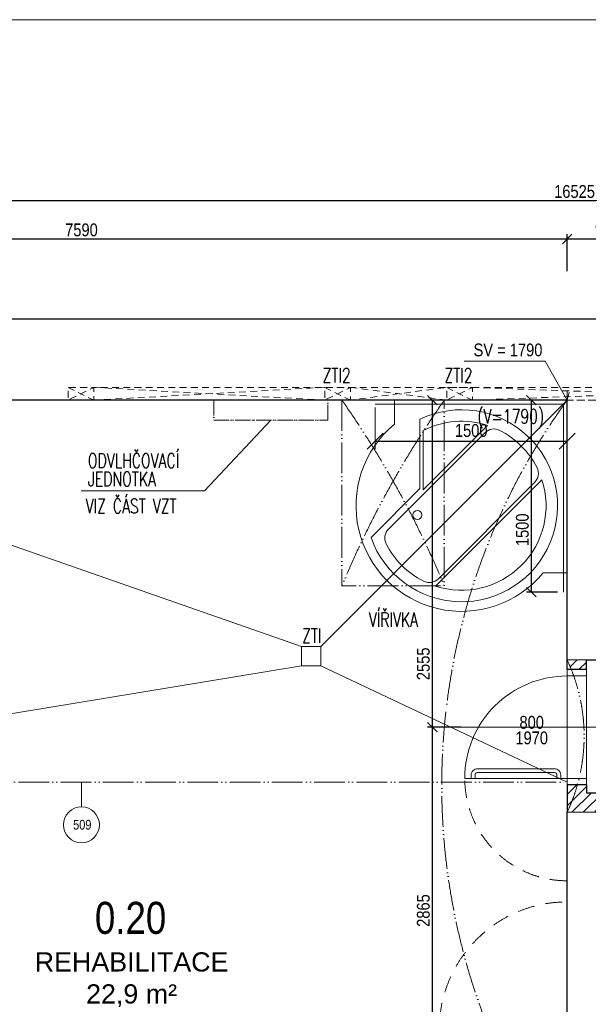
# Model space of a CAD drawing. Header units: millimetres. Extents: x -300958 to -108039, y 30118 to 292543.
# Tile 61 of 256: x -292280 to -287838, y 127265 to 134957. Entities that reach past the tile are written whole.
import ezdxf
from ezdxf.enums import TextEntityAlignment as Align

# ---------------------------------------------------------------- set-up
doc = ezdxf.new("R2010")
doc.units = ezdxf.units.MM
doc.header["$MEASUREMENT"] = 0
doc.linetypes.add('ACAD_ISO05W100', pattern=[33, 24, -3, 0, -3, 0, -3])
doc.linetypes.add('DGN Style 2', pattern=[879.857395, 527.914437, -351.942958])
doc.layers.get('0').update_dxf_attribs({"lineweight": 13})
doc.layers.get('Defpoints').update_dxf_attribs({"color": 3, "lineweight": 13})
for name, color, linetype, lineweight in [('dims', 7, 'Continuous', 9), ('dvere', 7, 'Continuous', 9), ('Materiály', 1, 'Continuous', 13), ('navrh', 1, 'Continuous', 9), ('obklad', 8, 'Continuous', 5), ('popis', 7, 'Continuous', 9), ('PSV', 7, 'Continuous', 13), ('RAMECEK', 7, 'Continuous', 0), ('tenka', 7, 'Continuous', 13), ('texts', 3, 'Continuous', 30), ('walls', 7, 'Continuous', 13), ('zarizovaky', 5, 'Continuous', 9), ('zařizovací předměty', 7, 'Continuous', 9)]:
    doc.layers.add(name, color=color, linetype=linetype, lineweight=lineweight)
doc.styles.add('GENERATED_STYLE_8', font='arial.ttf')
doc.styles.get("Standard").update_dxf_attribs({"font": 'txt.shx'})
doc.styles.add('STYLE-0', font='ARIALN.TTF')
doc.styles.add('Style-Arial', font='arial.ttf')
doc.dimstyles.new('arch', dxfattribs={"dimscale": 50, "dimtxt": 2.5, "dimasz": 2.5, "dimexe": 1.25, "dimexo": 0.9, "dimtad": 1, "dimdec": 0, "dimtxsty": 'STYLE-0', "dimblk": 'ARCHTICK', "dimcen": 2.5, "dimadec": 0, "dimazin": 0, "dimtfac": 1, "dimtdec": 0, "dimtmove": 2, "dimatfit": 3, "dimldrblk": 'ARCHTICK', "dimfxl": 0, "dimarcsym": 0})
pattern_1 = [(45, (-63000, 0), (-44.194174, 44.194174), [])]

# ---------------------------------------------------------------- blocks, each defined once
blk = doc.blocks.new('_ArchTick')
at = {"color": 0, "linetype": 'ByBlock', "flags": 128}
blk.add_lwpolyline([(-0.5, -0.5), (0.5, 0.5)], dxfattribs=at)
blk = doc.blocks.new('*D1958')
at = {"layer": 'Defpoints', "color": 0, "linetype": 'Continuous'}
for p in [(-287362.6, 133245), (-288002.6, 132917.2), (-287362.6, 132917.2)]:
    blk.add_point(p, dxfattribs=at)
at = {"layer": 'dims', "color": 0, "linetype": 'Continuous', "lineweight": -2}
for p, q in [((-288002.6, 132992.2), (-288002.6, 133282.5)), ((-288002.6, 133245), (-287362.6, 133245)), ((-287362.6, 132992.2), (-287362.6, 133282.5))]:
    blk.add_line(p, q, dxfattribs=at)
at = {"layer": 'dims', "color": 0, "linetype": 'Continuous', "lineweight": -2, "xscale": 75, "yscale": 75, "zscale": 75, "rotation": 180}
blk.add_blockref('_ArchTick', (-288002.6, 133245), dxfattribs=at)
at = {"layer": 'dims', "color": 0, "linetype": 'Continuous', "lineweight": -2, "xscale": 75, "yscale": 75, "zscale": 75}
blk.add_blockref('_ArchTick', (-287362.6, 133245), dxfattribs=at)
at = {"layer": 'dims', "color": 0, "linetype": 'Continuous', "insert": (-287689.6, 133342.5), "char_height": 100, "attachment_point": 5, "style": 'STYLE-0'}
blk.add_mtext('640', dxfattribs=at)
blk = doc.blocks.new('*U49')
at = {"layer": 'RAMECEK', "linetype": 'Continuous', "lineweight": 0, "flags": 128}
blk.add_lwpolyline([(-15750, -11137.5), (15750, -11137.5), (15750, 11137.5), (-15750, 11137.5)], close=True, dxfattribs=at)
blk = doc.blocks.new('*D1981')
at = {"layer": 'Defpoints', "color": 0, "linetype": 'Continuous'}
for p in [(-279682.6, 133545), (-279682.6, 132786.4), (-296207.6, 132745)]:
    blk.add_point(p, dxfattribs=at)
at = {"layer": 'dims', "color": 0, "linetype": 'Continuous', "lineweight": -2}
for p, q in [((-296207.6, 132820), (-296207.6, 133582.5)), ((-296207.6, 133545), (-279682.6, 133545)), ((-279682.6, 132861.4), (-279682.6, 133582.5))]:
    blk.add_line(p, q, dxfattribs=at)
at = {"layer": 'dims', "color": 0, "linetype": 'Continuous', "lineweight": -2, "xscale": 75, "yscale": 75, "zscale": 75, "rotation": 180}
blk.add_blockref('_ArchTick', (-296207.6, 133545), dxfattribs=at)
at = {"layer": 'dims', "color": 0, "linetype": 'Continuous', "lineweight": -2, "xscale": 75, "yscale": 75, "zscale": 75}
blk.add_blockref('_ArchTick', (-279682.6, 133545), dxfattribs=at)
at = {"layer": 'dims', "color": 0, "linetype": 'Continuous', "insert": (-287945.1, 133614.8), "char_height": 100, "attachment_point": 5, "style": 'STYLE-0'}
blk.add_mtext('16525', dxfattribs=at)
blk = doc.blocks.new('*D1997')
at = {"layer": 'Defpoints', "color": 0, "linetype": 'Continuous'}
for p in [(-288002.6, 133245), (-288002.6, 133051.2), (-295592.6, 132745)]:
    blk.add_point(p, dxfattribs=at)
at = {"layer": 'dims', "color": 0, "linetype": 'Continuous', "lineweight": -2}
for p, q in [((-295592.6, 132820), (-295592.6, 133282.5)), ((-295592.6, 133245), (-288002.6, 133245)), ((-288002.6, 133126.2), (-288002.6, 133282.5))]:
    blk.add_line(p, q, dxfattribs=at)
at = {"layer": 'dims', "color": 0, "linetype": 'Continuous', "lineweight": -2, "xscale": 75, "yscale": 75, "zscale": 75, "rotation": 180}
blk.add_blockref('_ArchTick', (-295592.6, 133245), dxfattribs=at)
at = {"layer": 'dims', "color": 0, "linetype": 'Continuous', "lineweight": -2, "xscale": 75, "yscale": 75, "zscale": 75}
blk.add_blockref('_ArchTick', (-288002.6, 133245), dxfattribs=at)
at = {"layer": 'dims', "color": 0, "linetype": 'Continuous', "insert": (-291797.6, 133314.8), "char_height": 100, "attachment_point": 5, "style": 'STYLE-0'}
blk.add_mtext('7590', dxfattribs=at)
blk = doc.blocks.new('*D1921')
at = {"layer": 'Defpoints', "color": 0, "linetype": 'Continuous'}
for p in [(-288754.8, 131985), (-289056.5, 129430), (-288754.8, 129430)]:
    blk.add_point(p, dxfattribs=at)
at = {"layer": 'dims', "color": 0, "linetype": 'Continuous', "lineweight": -2}
for p, q in [((-288829.8, 131985), (-289094, 131985)), ((-289056.5, 131985), (-289056.5, 129430)), ((-288829.8, 129430), (-289094, 129430))]:
    blk.add_line(p, q, dxfattribs=at)
at = {"layer": 'dims', "color": 0, "linetype": 'Continuous', "lineweight": -2, "xscale": 75, "yscale": 75, "zscale": 75}
for p, rotation in [((-289056.5, 131985), 90), ((-289056.5, 129430), 270)]:
    blk.add_blockref('_ArchTick', p, dxfattribs=dict(at, rotation=rotation))
at = {"layer": 'dims', "color": 0, "linetype": 'Continuous', "insert": (-289126.3, 129925.1), "char_height": 100, "attachment_point": 5, "rotation": 90, "style": 'STYLE-0'}
blk.add_mtext('2555', dxfattribs=at)
blk = doc.blocks.new('*D1922')
at = {"layer": 'Defpoints', "color": 0, "linetype": 'Continuous'}
for p in [(-288754.8, 129430), (-289056.5, 126565), (-288754.8, 126565)]:
    blk.add_point(p, dxfattribs=at)
at = {"layer": 'dims', "color": 0, "linetype": 'Continuous', "lineweight": -2}
for p, q in [((-288829.8, 129430), (-289094, 129430)), ((-289056.5, 129430), (-289056.5, 126565)), ((-288829.8, 126565), (-289094, 126565))]:
    blk.add_line(p, q, dxfattribs=at)
at = {"layer": 'dims', "color": 0, "linetype": 'Continuous', "lineweight": -2, "xscale": 75, "yscale": 75, "zscale": 75}
for p, rotation in [((-289056.5, 129430), 90), ((-289056.5, 126565), 270)]:
    blk.add_blockref('_ArchTick', p, dxfattribs=dict(at, rotation=rotation))
at = {"layer": 'dims', "color": 0, "linetype": 'Continuous', "insert": (-289126.3, 127997.5), "char_height": 100, "attachment_point": 5, "rotation": 90, "style": 'STYLE-0'}
blk.add_mtext('2865', dxfattribs=at)
blk = doc.blocks.new('*D1924')
at = {"layer": 'Defpoints', "color": 0, "linetype": 'Continuous'}
for p in [(-287981.1, 131985), (-288282.9, 130485), (-288002.6, 130485)]:
    blk.add_point(p, dxfattribs=at)
at = {"layer": 'dims', "color": 0, "linetype": 'Continuous', "lineweight": -2}
for p, q in [((-288056.1, 131985), (-288320.4, 131985)), ((-288282.9, 131985), (-288282.9, 130485)), ((-288077.6, 130485), (-288320.4, 130485))]:
    blk.add_line(p, q, dxfattribs=at)
at = {"layer": 'dims', "color": 0, "linetype": 'Continuous', "lineweight": -2, "xscale": 75, "yscale": 75, "zscale": 75}
for p, rotation in [((-288282.9, 131985), 90), ((-288282.9, 130485), 270)]:
    blk.add_blockref('_ArchTick', p, dxfattribs=dict(at, rotation=rotation))
at = {"layer": 'dims', "color": 0, "linetype": 'Continuous', "insert": (-288352.7, 130972.2), "char_height": 100, "attachment_point": 5, "rotation": 90, "style": 'STYLE-0'}
blk.add_mtext('1500', dxfattribs=at)
blk = doc.blocks.new('*D1925')
at = {"layer": 'Defpoints', "color": 0, "linetype": 'Continuous'}
for p in [(-288002.6, 132060.2), (-289502.6, 131928.5), (-288002.6, 131665.1)]:
    blk.add_point(p, dxfattribs=at)
at = {"layer": 'dims', "linetype": 'Continuous', "lineweight": 0}
for p, q in [((-288002.6, 132060.2), (-288002.6, 131602.6)), ((-289502.6, 131928.5), (-289502.6, 131602.6))]:
    blk.add_line(p, q, dxfattribs=at)
at = {"layer": 'dims', "color": 0, "linetype": 'Continuous', "lineweight": -2}
blk.add_line((-289502.6, 131665.1), (-288002.6, 131665.1), dxfattribs=at)
at = {"layer": 'dims', "color": 0, "linetype": 'Continuous', "lineweight": -2, "xscale": 125, "yscale": 125, "zscale": 125, "rotation": 180}
blk.add_blockref('_ArchTick', (-289502.6, 131665.1), dxfattribs=at)
at = {"layer": 'dims', "color": 0, "linetype": 'Continuous', "lineweight": -2, "xscale": 125, "yscale": 125, "zscale": 125}
blk.add_blockref('_ArchTick', (-288002.6, 131665.1), dxfattribs=at)
at = {"layer": 'dims', "color": 0, "linetype": 'Continuous', "insert": (-288752.6, 131747.4), "char_height": 100, "attachment_point": 5, "style": 'STYLE-0'}
blk.add_mtext('1500', dxfattribs=at)

msp = doc.modelspace()

# ---------------------------------------------------------------- hatches: boundary and pattern name
at = {"layer": 'Materiály', "linetype": 'Continuous'}
h = msp.add_hatch(dxfattribs=at)
h.set_pattern_fill('ANSI31', color=256, scale=500, style=0)
h.set_pattern_definition(pattern_1)
edge = h.paths.add_edge_path()
edge.add_spline(control_points=[(-288002.6, 128765), (-287968.3, 128838.2), (-287942.6, 128915)], knot_values=[0.865605, 0.865605, 0.865605, 1, 1, 1], weights=[1, 0.98711, 0.977685], degree=2, periodic=0)
edge.add_line((-287942.6, 128915), (-288002.6, 128915))
edge.add_line((-288002.6, 128915), (-288002.6, 128765))
edge = h.paths.add_edge_path()
edge.add_line((-287362.6, 128765), (-286022.6, 128765))
edge.add_line((-286022.6, 128765), (-286022.6, 128915))
edge.add_line((-286022.6, 128915), (-287362.6, 128915))
edge.add_line((-287362.6, 128915), (-287362.6, 128775))
edge.add_arc((-286114.4, 129365), 1380.6, 199.02253, 205.29908, ccw=False)
edge.add_line((-287419.6, 128915), (-287942.6, 128915))
edge.add_spline(control_points=[(-287942.6, 128915), (-287968.3, 128838.2), (-288002.6, 128765)], knot_values=[0.865605, 0.865605, 0.865605, 1, 1, 1], weights=[0.977685, 0.98711, 1], degree=2, periodic=0)
edge.add_line((-288002.6, 128765), (-287362.6, 128765))
h.paths.add_polyline_path([(-287362.6, 128915), (-287419.6, 128915, 0.027393), (-287362.6, 128775)], flags=17)
h.paths.add_polyline_path([(-287970.1, 129880), (-287852.6, 129880), (-287852.6, 129955), (-288002.6, 129955), (-288002.3, 129954.5), (-288002.1, 129953.9), (-288001.8, 129953.4), (-288001.6, 129952.9), (-288001.4, 129952.3), (-288001.1, 129951.8), (-288000.9, 129951.3), (-288000.6, 129950.8), (-288000.4, 129950.2), (-288000.1, 129949.7), (-287999.9, 129949.2), (-287999.6, 129948.6), (-287999.4, 129948.1), (-287999.1, 129947.6), (-287998.9, 129947), (-287998.7, 129946.5), (-287998.4, 129946), (-287998.2, 129945.5), (-287997.9, 129944.9), (-287997.7, 129944.4), (-287997.4, 129943.9), (-287997.2, 129943.3), (-287996.9, 129942.8), (-287996.7, 129942.3), (-287996.5, 129941.7), (-287996.2, 129941.2), (-287996, 129940.7), (-287995.7, 129940.1), (-287995.5, 129939.6), (-287995.3, 129939.1), (-287995, 129938.5), (-287994.8, 129938), (-287994.5, 129937.5), (-287994.3, 129936.9), (-287994, 129936.4), (-287993.8, 129935.9), (-287993.6, 129935.3), (-287993.3, 129934.8), (-287993.1, 129934.3), (-287992.8, 129933.7), (-287992.6, 129933.2), (-287992.4, 129932.7), (-287992.1, 129932.1), (-287991.9, 129931.6), (-287991.6, 129931.1), (-287991.4, 129930.5), (-287991.2, 129930), (-287990.9, 129929.5), (-287990.7, 129928.9), (-287990.5, 129928.4), (-287990.2, 129927.8), (-287990, 129927.3), (-287989.7, 129926.8), (-287989.5, 129926.2), (-287989.3, 129925.7), (-287989, 129925.2), (-287988.8, 129924.6), (-287988.6, 129924.1), (-287988.3, 129923.6), (-287988.1, 129923), (-287987.9, 129922.5), (-287987.6, 129921.9), (-287987.4, 129921.4), (-287987.2, 129920.9), (-287986.9, 129920.3), (-287986.7, 129919.8), (-287986.4, 129919.3), (-287986.2, 129918.7), (-287986, 129918.2), (-287985.7, 129917.6), (-287985.5, 129917.1), (-287985.3, 129916.6), (-287985, 129916), (-287984.8, 129915.5), (-287984.6, 129914.9), (-287984.3, 129914.4), (-287984.1, 129913.9), (-287983.9, 129913.3), (-287983.7, 129912.8), (-287983.4, 129912.2), (-287983.2, 129911.7), (-287983, 129911.2), (-287982.7, 129910.6), (-287982.5, 129910.1), (-287982.3, 129909.5), (-287982, 129909), (-287981.8, 129908.5), (-287981.6, 129907.9), (-287981.3, 129907.4), (-287981.1, 129906.8), (-287980.9, 129906.3), (-287980.7, 129905.7), (-287980.4, 129905.2), (-287980.2, 129904.7), (-287980, 129904.1), (-287979.7, 129903.6), (-287979.5, 129903), (-287979.3, 129902.5), (-287979.1, 129901.9), (-287978.8, 129901.4), (-287978.6, 129900.9), (-287978.4, 129900.3), (-287978.2, 129899.8), (-287977.9, 129899.2), (-287977.7, 129898.7), (-287977.5, 129898.1), (-287977.2, 129897.6), (-287977, 129897.1), (-287976.8, 129896.5), (-287976.6, 129896), (-287976.3, 129895.4), (-287976.1, 129894.9), (-287975.9, 129894.3), (-287975.7, 129893.8), (-287975.4, 129893.2), (-287975.2, 129892.7), (-287975, 129892.1), (-287974.8, 129891.6), (-287974.6, 129891.1), (-287974.3, 129890.5), (-287974.1, 129890), (-287973.9, 129889.4), (-287973.7, 129888.9), (-287973.4, 129888.3), (-287973.2, 129887.8), (-287973, 129887.2), (-287972.8, 129886.7), (-287972.5, 129886.1), (-287972.3, 129885.6), (-287972.1, 129885), (-287971.9, 129884.5), (-287971.7, 129883.9), (-287971.4, 129883.4), (-287971.2, 129882.9), (-287971, 129882.3), (-287970.8, 129881.8), (-287970.6, 129881.2), (-287970.3, 129880.7), (-287970.1, 129880.1)])
h.paths.add_polyline_path([(-288002.6, 129955), (-287987.7, 129922.1), (-287987.9, 129922.5), (-287988.1, 129923), (-287988.3, 129923.6), (-287988.6, 129924.1), (-287988.8, 129924.6), (-287989, 129925.2), (-287989.3, 129925.7), (-287989.5, 129926.2), (-287989.7, 129926.8), (-287990, 129927.3), (-287990.2, 129927.8), (-287990.5, 129928.4), (-287990.7, 129928.9), (-287990.9, 129929.5), (-287991.2, 129930), (-287991.4, 129930.5), (-287991.6, 129931.1), (-287991.9, 129931.6), (-287992.1, 129932.1), (-287992.4, 129932.7), (-287992.6, 129933.2), (-287992.8, 129933.7), (-287993.1, 129934.3), (-287993.3, 129934.8), (-287993.6, 129935.3), (-287993.8, 129935.9), (-287994, 129936.4), (-287994.3, 129936.9), (-287994.5, 129937.5), (-287994.8, 129938), (-287995, 129938.5), (-287995.3, 129939.1), (-287995.5, 129939.6), (-287995.7, 129940.1), (-287996, 129940.7), (-287996.2, 129941.2), (-287996.5, 129941.7), (-287996.7, 129942.3), (-287996.9, 129942.8), (-287997.2, 129943.3), (-287997.4, 129943.9), (-287997.7, 129944.4), (-287997.9, 129944.9), (-287998.2, 129945.5), (-287998.4, 129946), (-287998.7, 129946.5), (-287998.9, 129947), (-287999.1, 129947.6), (-287999.4, 129948.1), (-287999.6, 129948.6), (-287999.9, 129949.2), (-288000.1, 129949.7), (-288000.4, 129950.2), (-288000.6, 129950.8), (-288000.9, 129951.3), (-288001.1, 129951.8), (-288001.4, 129952.3), (-288001.6, 129952.9), (-288001.8, 129953.4), (-288002.1, 129953.9), (-288002.3, 129954.5)])
h.paths.add_polyline_path([(-287987.7, 129922.1), (-287973.6, 129888.6), (-287973.7, 129888.9), (-287973.9, 129889.4), (-287974.1, 129890), (-287974.3, 129890.5), (-287974.6, 129891.1), (-287974.8, 129891.6), (-287975, 129892.1), (-287975.2, 129892.7), (-287975.4, 129893.2), (-287975.7, 129893.8), (-287975.9, 129894.3), (-287976.1, 129894.9), (-287976.3, 129895.4), (-287976.6, 129896), (-287976.8, 129896.5), (-287977, 129897.1), (-287977.2, 129897.6), (-287977.5, 129898.1), (-287977.7, 129898.7), (-287977.9, 129899.2), (-287978.2, 129899.8), (-287978.4, 129900.3), (-287978.6, 129900.9), (-287978.8, 129901.4), (-287979.1, 129901.9), (-287979.3, 129902.5), (-287979.5, 129903), (-287979.7, 129903.6), (-287980, 129904.1), (-287980.2, 129904.7), (-287980.4, 129905.2), (-287980.7, 129905.7), (-287980.9, 129906.3), (-287981.1, 129906.8), (-287981.3, 129907.4), (-287981.6, 129907.9), (-287981.8, 129908.5), (-287982, 129909), (-287982.3, 129909.5), (-287982.5, 129910.1), (-287982.7, 129910.6), (-287983, 129911.2), (-287983.2, 129911.7), (-287983.4, 129912.2), (-287983.7, 129912.8), (-287983.9, 129913.3), (-287984.1, 129913.9), (-287984.3, 129914.4), (-287984.6, 129914.9), (-287984.8, 129915.5), (-287985, 129916), (-287985.3, 129916.6), (-287985.5, 129917.1), (-287985.7, 129917.6), (-287986, 129918.2), (-287986.2, 129918.7), (-287986.4, 129919.3), (-287986.7, 129919.8), (-287986.9, 129920.3), (-287987.2, 129920.9), (-287987.4, 129921.4), (-287987.6, 129921.9)])
h.paths.add_polyline_path([(-287973.6, 129888.6), (-287960.2, 129854.7), (-287960.3, 129854.7), (-287960.5, 129855.3), (-287960.7, 129855.8), (-287960.9, 129856.4), (-287961.1, 129856.9), (-287961.3, 129857.5), (-287961.5, 129858.1), (-287961.7, 129858.6), (-287962, 129859.2), (-287962.2, 129859.7), (-287962.4, 129860.3), (-287962.6, 129860.8), (-287962.8, 129861.4), (-287963, 129861.9), (-287963.2, 129862.5), (-287963.4, 129863), (-287963.6, 129863.6), (-287963.9, 129864.1), (-287964.1, 129864.7), (-287964.3, 129865.2), (-287964.5, 129865.8), (-287964.7, 129866.3), (-287964.9, 129866.9), (-287965.1, 129867.5), (-287965.4, 129868), (-287965.6, 129868.6), (-287965.8, 129869.1), (-287966, 129869.7), (-287966.2, 129870.2), (-287966.4, 129870.8), (-287966.6, 129871.3), (-287966.9, 129871.9), (-287967.1, 129872.4), (-287967.3, 129873), (-287967.5, 129873.5), (-287967.7, 129874.1), (-287967.9, 129874.6), (-287968.2, 129875.2), (-287968.4, 129875.7), (-287968.6, 129876.3), (-287968.8, 129876.8), (-287969, 129877.4), (-287969.3, 129877.9), (-287969.5, 129878.5), (-287969.7, 129879), (-287969.9, 129879.6), (-287970.1, 129880.1), (-287970.3, 129880.7), (-287970.6, 129881.2), (-287970.8, 129881.8), (-287971, 129882.3), (-287971.2, 129882.9), (-287971.4, 129883.4), (-287971.7, 129883.9), (-287971.9, 129884.5), (-287972.1, 129885), (-287972.3, 129885.6), (-287972.5, 129886.1), (-287972.8, 129886.7), (-287973, 129887.2), (-287973.2, 129887.8), (-287973.4, 129888.3)])
h.paths.add_polyline_path([(-287947.8, 129820.1), (-287946, 129815), (-287946, 129815), (-287946.2, 129815.6), (-287946.4, 129816.1), (-287946.6, 129816.7), (-287946.8, 129817.2), (-287946.9, 129817.8), (-287947.1, 129818.4), (-287947.3, 129818.9), (-287947.5, 129819.5), (-287947.7, 129820.1)])
h.paths.add_polyline_path([(-287960.2, 129854.6), (-287947.8, 129820.2), (-287947.9, 129820.6), (-287948.1, 129821.2), (-287948.3, 129821.8), (-287948.5, 129822.3), (-287948.7, 129822.9), (-287948.9, 129823.4), (-287949.1, 129824), (-287949.3, 129824.6), (-287949.5, 129825.1), (-287949.7, 129825.7), (-287949.9, 129826.2), (-287950.1, 129826.8), (-287950.3, 129827.4), (-287950.5, 129827.9), (-287950.7, 129828.5), (-287950.9, 129829.1), (-287951.1, 129829.6), (-287951.3, 129830.2), (-287951.5, 129830.7), (-287951.7, 129831.3), (-287951.9, 129831.9), (-287952.1, 129832.4), (-287952.3, 129833), (-287952.5, 129833.5), (-287952.7, 129834.1), (-287952.9, 129834.7), (-287953.1, 129835.2), (-287953.3, 129835.8), (-287953.5, 129836.3), (-287953.7, 129836.9), (-287953.9, 129837.5), (-287954.1, 129838), (-287954.3, 129838.6), (-287954.5, 129839.1), (-287954.7, 129839.7), (-287954.9, 129840.2), (-287955.1, 129840.8), (-287955.3, 129841.4), (-287955.5, 129841.9), (-287955.7, 129842.5), (-287955.9, 129843), (-287956.1, 129843.6), (-287956.3, 129844.2), (-287956.5, 129844.7), (-287956.7, 129845.3), (-287957, 129845.8), (-287957.2, 129846.4), (-287957.4, 129846.9), (-287957.6, 129847.5), (-287957.8, 129848.1), (-287958, 129848.6), (-287958.2, 129849.2), (-287958.4, 129849.7), (-287958.6, 129850.3), (-287958.8, 129850.8), (-287959, 129851.4), (-287959.2, 129851.9), (-287959.4, 129852.5), (-287959.6, 129853.1), (-287959.9, 129853.6), (-287960.1, 129854.2)])
h = msp.add_hatch(dxfattribs=at)
h.set_pattern_fill('ANSI31', color=256, scale=500, style=0)
h.set_pattern_definition(pattern_1)
edge = h.paths.add_edge_path()
edge.add_spline(control_points=[(-287942.6, 128915), (-287931.8, 128947.2), (-287922.6, 128980)], knot_values=[0.809897, 0.809897, 0.809897, 0.865605, 0.865605, 0.865605], weights=[0.977685, 0.973778, 0.970466], degree=2, periodic=0)
edge.add_line((-287922.6, 128980), (-288002.6, 128980))
edge.add_line((-288002.6, 128980), (-288002.6, 128915))
edge.add_line((-288002.6, 128915), (-287942.6, 128915))
edge = h.paths.add_edge_path(flags=17)
edge.add_line((-287852.6, 128980), (-287922.6, 128980))
edge.add_spline(control_points=[(-287922.6, 128980), (-287931.8, 128947.2), (-287942.6, 128915)], knot_values=[0.809897, 0.809897, 0.809897, 0.865605, 0.865605, 0.865605], weights=[0.970466, 0.973778, 0.977685], degree=2, periodic=0)
edge.add_line((-287942.6, 128915), (-287852.6, 128915))
edge.add_line((-287852.6, 128915), (-287852.6, 128980))

# ---------------------------------------------------------------- linework, layer by layer
at = {"layer": 'dvere', "linetype": 'Continuous'}
for p, q in [((-287852.6, 129880), (-288002.6, 129880)), ((-287852.6, 129830), (-288002.6, 129830)), ((-287652.6, 129430), (-288839.9, 129430)), ((-288002.6, 129030), (-287852.6, 129030))]:
    msp.add_line(p, q, dxfattribs=at)
at = {"layer": 'dvere', "linetype": 'Continuous', "flags": 128}
msp.add_lwpolyline([(-288002.6, 129030), (-288802.6, 129030), (-288002.6, 129030), (-288802.6, 129030, -0.414214), (-288002.6, 129830)], format="xyb", dxfattribs=at)
at = {"layer": 'dvere', "linetype": 'DGN Style 2', "ltscale": 0.25, "flags": 128}
for points in [[(-288002.6, 129030), (-288802.6, 129030), (-288002.6, 129030), (-288802.6, 129030, 0.414214), (-288002.6, 128230)], [(-288002.6, 127065), (-289002.6, 127065), (-288002.6, 127065), (-289002.6, 127065, -0.414087), (-288002.6, 128065)]]:
    msp.add_lwpolyline(points, format="xyb", dxfattribs=at)
at = {"layer": 'navrh', "linetype": 'Continuous', "lineweight": 30}
for p, q in [((-288002.6, 129880), (-288002.6, 129955)), ((-287852.6, 129880), (-287852.6, 129955)), ((-287852.6, 129880), (-288002.6, 129880)), ((-288002.6, 128980), (-288002.6, 128765)), ((-287852.6, 128980), (-288002.6, 128980)), ((-287852.6, 128980), (-287852.6, 128915)), ((-286022.6, 128915), (-287852.6, 128915))]:
    msp.add_line(p, q, dxfattribs=at)
at = {"layer": 'obklad', "linetype": 'Continuous', "flags": 128}
msp.add_lwpolyline([(-288032.6, 130485), (-288032.6, 131955), (-289502.6, 131955)], dxfattribs=at)
at = {"layer": 'popis', "flags": 128}
msp.add_lwpolyline([(-288808.2, 132288.4), (-288173.9, 132288.4), (-288002.6, 131985), (-287986.3, 132048.7)], dxfattribs=at)
at = {"layer": 'PSV', "linetype": 'Continuous', "lineweight": 0}
msp.add_line((-291797.6, 129000), (-291797.6, 128807.2), dxfattribs=at)
msp.add_circle((-291797.6, 128667.1), 140.1, dxfattribs=at)
at = {"layer": 'tenka', "linetype": 'Continuous'}
for p, q in [((-287852.6, 129955), (-288002.6, 129955)), ((-288002.6, 129880), (-288002.6, 128980)), ((-287852.6, 128980), (-287852.6, 129880)), ((-288002.6, 128765), (-287362.6, 128765))]:
    msp.add_line(p, q, dxfattribs=at)
at = {"layer": 'tenka', "linetype": 'DGN Style 2', "ltscale": 0.1, "flags": 128}
for points in [[(-291901.9, 132085), (-291701.9, 131985), (-291901.9, 131985), (-291701.9, 132085)], [(-291701.9, 132085), (-289896.5, 131985), (-291701.9, 131985), (-289896.5, 132085)], [(-289896.5, 132085), (-289696.5, 131985), (-289896.5, 131985), (-289696.5, 132085)], [(-289696.5, 132085), (-288943.6, 131985), (-289696.5, 131985), (-288943.6, 132085)], [(-288943.6, 132085), (-288743.6, 131985), (-288943.6, 131985), (-288743.6, 132085)], [(-288743.6, 132085), (-286022.6, 131985), (-288743.6, 131985), (-286022.6, 132085)]]:
    msp.add_lwpolyline(points, dxfattribs=at)
for points in [[(-291901.9, 131985), (-291701.9, 131985), (-291701.9, 132085), (-291901.9, 132085)], [(-291701.9, 131985), (-286022.6, 131985), (-286022.6, 132085), (-291701.9, 132085)], [(-289896.5, 131985), (-289696.5, 131985), (-289696.5, 132085), (-289896.5, 132085)], [(-288943.6, 131985), (-288743.6, 131985), (-288743.6, 132085), (-288943.6, 132085)]]:
    msp.add_lwpolyline(points, close=True, dxfattribs=at)
at = {"layer": 'tenka', "linetype": 'Continuous', "flags": 128}
for points in [[(-290077.6, 130060), (-295592.6, 131985)], [(-289927.6, 130060), (-288002.6, 131985)], [(-290077.6, 129910), (-295592.6, 129000)], [(-289927.6, 129910), (-288002.6, 129000)]]:
    msp.add_lwpolyline(points, dxfattribs=at)
at = {"layer": 'tenka', "linetype": 'ACAD_ISO05W100', "ltscale": 10, "flags": 128}
msp.add_lwpolyline([(-289762.6, 131985), (-289762.6, 130535), (-288962.6, 130535), (-288962.6, 131985)], dxfattribs=at)
for points in [[(-288962.6, 131985, 0.054417), (-289762.6, 130535)], [(-289762.6, 131985, -0.054417), (-288962.6, 130535)], [(-288002.6, 131985, 0.325581), (-288002.6, 125965)]]:
    msp.add_lwpolyline(points, format="xyb", dxfattribs=at)
at = {"layer": 'tenka', "linetype": 'Continuous'}
msp.add_lwpolyline([(-290077.6, 129910), (-289927.6, 129910), (-289927.6, 130060), (-290077.6, 130060)], close=True, dxfattribs=at)
at = {"layer": 'tenka', "linetype": 'ACAD_ISO05W100', "ltscale": 10}
msp.add_rational_spline([(-288002.6, 129955), (-287723.7, 129360), (-288002.6, 128765)], [1, 0.904089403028, 1], degree=2, dxfattribs=at)
at = {"layer": 'walls', "linetype": 'Continuous', "lineweight": 30}
for p, q in [((-296207.6, 132620), (-279682.6, 132620)), ((-288002.6, 131985), (-295592.6, 131985)), ((-287852.6, 129955), (-287362.6, 129955)), ((-288002.6, 127165), (-288002.6, 128765))]:
    msp.add_line(p, q, dxfattribs=at)
at = {"layer": 'walls', "linetype": 'Continuous', "lineweight": 30, "flags": 128}
for points in [[(-288002.6, 129955), (-288002.6, 131985)], [(-288002.6, 128765), (-288002.6, 128765)]]:
    msp.add_lwpolyline(points, dxfattribs=at)
at = {"layer": 'zarizovaky', "linetype": 'Continuous', "lineweight": 0, "flags": 128}
for points in [[(-288052.6, 129030.9), (-288052.6, 129055.9, 0.414214), (-288102.6, 129105.9), (-288702.6, 129105.9, 0.414214), (-288752.6, 129055.9), (-288752.6, 129030), (-288752.6, 129030)], [(-288082.6, 129030.9), (-288082.6, 129055.9, 0.414214), (-288102.6, 129075.9), (-288702.6, 129075.9, 0.414214), (-288722.6, 129055.9), (-288722.6, 129030)]]:
    msp.add_lwpolyline(points, format="xyb", dxfattribs=at)
at = {"layer": 'zařizovací předměty', "linetype": 'ACAD_ISO05W100', "ltscale": 10}
msp.add_line((-295592.6, 129000), (-288002.6, 129000), dxfattribs=at)
at = {"layer": 'zařizovací předměty', "linetype": 'ACAD_ISO05W100', "lineweight": 0, "ltscale": 5}
msp.add_lwpolyline([(-289871.6, 131985), (-290762.6, 131985), (-290762.6, 131827.5), (-289871.6, 131827.5)], close=True, dxfattribs=at)
at = {"layer": 'zařizovací předměty', "linetype": 'Continuous', "lineweight": 0, "flags": 128}
for points in [[(-288191.2, 130635), (-288002.6, 130635), (-288002.6, 131985), (-289352.6, 131985), (-289352.6, 131796.4, 1.100505)], [(-289535.4, 130911.8, 2.617322), (-289152.6, 131835.9), (-289152.6, 131294.6)], [(-289127.6, 131747.9, -0.198912), (-288624, 131787.8), (-289127.6, 131284.3)], [(-289398.2, 130978.3), (-288645.9, 131730.6, -0.323907), (-288530.1, 131749.1, -0.160263), (-288238.4, 131457.5, -0.323907), (-288257, 131341.7), (-289009.3, 130589.4, -0.323907), (-289125.1, 130570.8, -0.160263), (-289416.7, 130862.5, -0.323907)]]:
    msp.add_lwpolyline(points, format="xyb", close=True, dxfattribs=at)
at = {"layer": 'zařizovací předměty', "linetype": 'Continuous', "flags": 128}
msp.add_lwpolyline([(-290317.1, 131827.5), (-290835.9, 131276), (-291799.8, 131276)], dxfattribs=at)
at = {"layer": 'zařizovací předměty', "linetype": 'Continuous', "lineweight": 0, "flags": 128}
msp.add_lwpolyline([(-289031.2, 130532.2, 0.612372), (-288199.8, 131363.5), (-289031.2, 130532.2)], format="xyb", dxfattribs=at)
at = {"layer": 'zařizovací předměty', "linetype": 'Continuous', "lineweight": 0}
msp.add_circle((-289172.6, 131088), 35, dxfattribs=at)

# ---------------------------------------------------------------- block references
at = {"layer": 'RAMECEK', "linetype": 'Continuous', "lineweight": 0}
msp.add_blockref('*U49', (-283982.6, 123820), dxfattribs=at)

# ---------------------------------------------------------------- texts
at = {"layer": 'dims', "linetype": 'Continuous', "style": 'STYLE-0'}
msp.add_text('SV = 1790', height=100, dxfattribs=at).set_placement((-288465.2, 132377.5), align=Align.MIDDLE_CENTER)
at = {"layer": 'dvere', "linetype": 'Continuous', "insert": (-288279.9, 129406.4), "char_height": 100, "attachment_point": 5, "line_spacing_factor": 0.72871, "style": 'STYLE-0'}
msp.add_mtext('800\\P1970', dxfattribs=at)
at = {"layer": 'obklad', "linetype": 'Continuous', "insert": (-288704.3, 131911.5), "char_height": 112, "attachment_point": 4, "rotation": 0.00116, "line_spacing_factor": 0.765173, "style": 'Style-Arial'}
msp.add_mtext('\\A1;{\\Fromans|c238;\\W0.7143; \\P(V=1790)}', dxfattribs=at)
at = {"layer": 'popis', "linetype": 'Continuous', "lineweight": 0, "insert": (-291406, 127671.3), "char_height": 150, "width": 1303.837, "attachment_point": 2, "style": 'GENERATED_STYLE_8'}
msp.add_mtext('REHABILITACE \\P22,9 m²', dxfattribs=at)
at = {"layer": 'PSV', "linetype": 'Continuous', "lineweight": 0, "style": 'STYLE-0'}
msp.add_text('509', height=75, dxfattribs=at).set_placement((-291791.3, 128668.1), align=Align.MIDDLE_CENTER)
at = {"layer": 'texts', "linetype": 'Continuous', "lineweight": 0, "insert": (-291413.8, 127938.6), "char_height": 250, "attachment_point": 5, "line_spacing_factor": 0.725795}
msp.add_mtext('\\fArial Narrow|b0|i0|c238|p39;0.20', dxfattribs=at)
at = {"layer": 'zařizovací předměty', "linetype": 'Continuous', "char_height": 112, "attachment_point": 4, "rotation": 0.00116, "line_spacing_factor": 0.765173, "style": 'Style-Arial'}
for s, insert in [('{\\Fromans|c238;\\W0.71429;ZTI2}', (-289913.7, 132178.6)), ('{\\Fromans|c238;\\W0.71429;ZTI2}', (-288961.9, 132178.6)), ('{\\Fromans|c238;\\W0.71429;ODVLHČOVACÍ \\PJEDNOTKA}', (-291747.4, 131440.8)), ('{\\Fromans|c238;\\W0.71429;VIZ ČÁST VZT}', (-291764.8, 131157.9)), ('{\\Fromans|c238;\\W0.71429;VÍŘIVKA}', (-289552.6, 130270.7)), ('{\\Fromans|c238;\\W0.71429;ZTI}', (-290073.9, 130145))]:
    msp.add_mtext(s, dxfattribs=dict(at, insert=insert))

# ---------------------------------------------------------------- dimensions: what is measured, and where the dimension line sits
at = {"layer": 'dims', "linetype": 'Continuous'}
for base, p1, p2, override, picture, middle in [((-279682.6, 133545), (-296207.6, 132745), (-279682.6, 132786.4), {"dimtxt": 2, "dimasz": 1.5, "dimexe": 0.75, "dimexo": 1.5, "dimgap": 0.375, "dimcen": 0.05}, '*D1981', (-287945.1, 133614.8)), ((-288002.6, 133245), (-295592.6, 132745), (-288002.6, 133051.2), {"dimtxt": 2, "dimasz": 1.5, "dimexe": 0.75, "dimexo": 1.5, "dimgap": 0.375, "dimcen": 0.05}, '*D1997', (-291797.6, 133314.8)), ((-288002.6, 131665.1), (-289502.6, 131928.5), (-288002.6, 132060.2), {"dimtxt": 2, "dimexo": 0, "dimcen": 0.001, "dimclre": 256, "dimlwe": 0}, '*D1925', (-288752.6, 131747.4))]:
    dim = msp.add_linear_dim(base=base, p1=p1, p2=p2, dimstyle='arch', override=override, dxfattribs=at)
    dim.commit()
    dim.dimension.update_dxf_attribs({"geometry": picture, "text_midpoint": middle})
dim = msp.add_linear_dim(base=(-287362.6, 133245), p1=(-288002.6, 132917.2), p2=(-287362.6, 132917.2), dimstyle='arch', override={"dimtxt": 2, "dimasz": 1.5, "dimexe": 0.75, "dimexo": 1.5, "dimgap": 0.375, "dimcen": 0.05}, dxfattribs=at)
dim.commit()
dim.dimension.update_dxf_attribs({"geometry": '*D1958', "text_midpoint": (-287689.6, 133342.5), "dimtype": 160})
for base, p1, p2, picture, middle in [((-289056.5, 129430), (-288754.8, 131985), (-288754.8, 129430), '*D1921', (-289126.3, 129925.1)), ((-288282.9, 130485), (-287981.1, 131985), (-288002.6, 130485), '*D1924', (-288352.7, 130972.2))]:
    dim = msp.add_linear_dim(base=base, p1=p1, p2=p2, angle=270, dimstyle='arch', override={"dimtxt": 2, "dimasz": 1.5, "dimexe": 0.75, "dimexo": 1.5, "dimgap": 0.375, "dimcen": 0.05}, dxfattribs=at)
    dim.commit()
    dim.dimension.update_dxf_attribs({"geometry": picture, "text_midpoint": middle, "dimtype": 160})
dim = msp.add_linear_dim(base=(-289056.5, 126565), p1=(-288754.8, 129430), p2=(-288754.8, 126565), angle=270, dimstyle='arch', override={"dimtxt": 2, "dimasz": 1.5, "dimexe": 0.75, "dimexo": 1.5, "dimgap": 0.375, "dimcen": 0.05}, dxfattribs=at)
dim.commit()
dim.dimension.update_dxf_attribs({"geometry": '*D1922', "text_midpoint": (-289126.3, 127997.5)})

doc.saveas('drawing.dxf')
